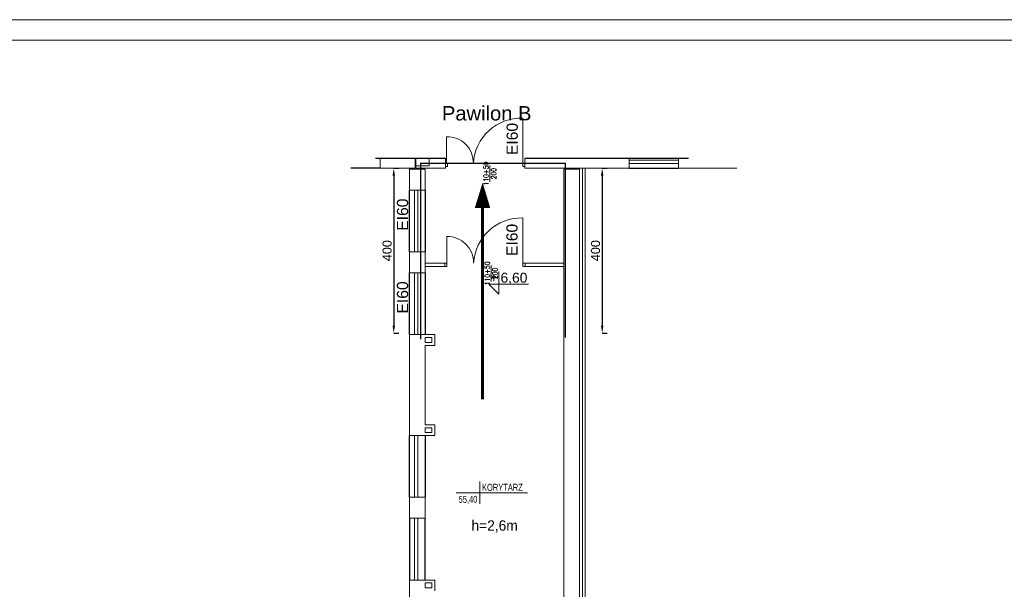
# Model space of a CAD drawing. Header units: millimetres. Extents: x 126553 to 403692, y -95821 to 38049.
# Tile 138 of 256: x 219146 to 221537, y 458 to 1841. Entities that reach past the tile are written whole.
import ezdxf
from ezdxf.enums import TextEntityAlignment as Align

# ---------------------------------------------------------------- set-up
doc = ezdxf.new("R2010")
doc.units = ezdxf.units.MM
doc.linetypes.add('ACAD_ISO02W100', pattern=[15, 12, -3])
for name, color, linetype, lineweight in [('_(06 GRUBA)', 7, 'Continuous', 40), ('A-opis', 7, 'Continuous', 18), ('docieplenie zew.', 6, 'Continuous', 18), ('ekspertyza', 7, 'Continuous', 30), ('ewakaucja', 3, 'Continuous', 50), ('OKNA', 7, 'Continuous', 13), ('opisy', 7, 'Continuous', 18), ('ramki', 250, 'Continuous', 13), ('WAW_P-POŻ', 10, 'Continuous', 9), ('WAW_ŚLUSARKA ALUMINIOWA OPIS PB', 7, 'Continuous', 9), ('WYMIAR', 7, 'Continuous', 18), ('ŚCIANY GRUBE', 7, 'Continuous', 20)]:
    doc.layers.add(name, color=color, linetype=linetype, lineweight=lineweight)
doc.layers.add('WENTYLE_WADLIWE', color=1, linetype='Continuous')
doc.layers.add('WIDOK', color=7, linetype='Continuous')
doc.styles.add('AR12', font='arial.ttf', dxfattribs={"height": 12})
doc.styles.add('Arial', font='arial.ttf')
doc.styles.add('OPIS', font='romans.shx', dxfattribs={"width": 0.8})
doc.styles.add('RS12', font='Romans', dxfattribs={"width": 0.75, "height": 12})
doc.styles.add('RS8', font='ROMANS.SHX', dxfattribs={"width": 0.75, "height": 8})
doc.styles.add('STYLE1', font='txt', dxfattribs={"width": 0.8})
doc.dimstyles.new('100 moje', dxfattribs={"dimtxt": 22, "dimasz": 12, "dimexe": 12, "dimexo": 20, "dimgap": 3, "dimtad": 1, "dimdec": 1, "dimrnd": 0.5, "dimtxsty": 'Standard', "dimblk1": 'ARCHTICK', "dimblk2": 'ARCHTICK', "dimsah": 1, "dimcen": 0.1, "dimdle": 10, "dimclrd": 256, "dimclre": 256, "dimclrt": 256, "dimadec": 0, "dimazin": 0, "dimtfac": 1, "dimtdec": 1, "dimtofl": 0, "dimtmove": 1, "dimatfit": 3, "dimfxl": 12, "dimfxlon": 1, "dimtolj": 1, "dimtzin": 0, "dimarcsym": 0})

# ---------------------------------------------------------------- blocks, each defined once
blk = doc.blocks.new('METKA')
for p, q in [((0, 26.9), (0, -26.9)), ((-57.4, 0), (115.4, 0))]:
    blk.add_line(p, q)
at = {"layer": 'opisy', "style": 'STYLE1', "width": 0.8, "flags": 4}
for tag, p in [('NUMER', (-6.1, 4.5)), ('POWIERZCHNIA', (-6, -24.6))]:
    blk.add_attdef(tag, text='', height=17, dxfattribs=at).set_placement(p, align=Align.RIGHT)
for tag, p in [('NAZWA', (5.3, 4.6)), ('POSADZKA', (5.6, -24.7))]:
    blk.add_attdef(tag, p, '', height=17, dxfattribs=at)
blk = doc.blocks.new('KOTA-WA')
at = {"color": 7}
for p, q in [((0, 27), (0, 0)), ((-12, 12), (0, 0)), ((-12, 12), (36, 12))]:
    blk.add_line(p, q, dxfattribs=at)
at = {"layer": 'A-opis', "color": 7, "style": 'RS12', "width": 0.6, "flags": 4}
blk.add_attdef('ZNAK', text='', height=8, dxfattribs=at).set_placement((-6.2, 19.7), align=Align.MIDDLE)
blk.add_attdef('RZEDNA', text='', height=10, dxfattribs=at).set_placement((2.1, 11.2), align=Align.BOTTOM_LEFT)
at = {"layer": 'A-opis', "color": 7, "style": 'RS8', "width": 0.6, "flags": 4}
blk.add_attdef('UWAGA', text='', height=7, dxfattribs=at).set_placement((3.8, 8.1), align=Align.TOP_LEFT)
blk = doc.blocks.new('A$C121B6CE3')
blk.add_lwpolyline([(0, -20), (0, 20)])
at = {"style": 'OPIS', "width": 0.8}
blk.add_attdef('Szerokość', text='', height=12, rotation=90, dxfattribs=at).set_placement((0, 0), align=Align.BOTTOM_CENTER)
blk.add_attdef('Wysokość', text='', height=12, rotation=90, dxfattribs=at).set_placement((3, 0), align=Align.TOP_CENTER)
blk = doc.blocks.new('*D2541')
at = {"layer": 'Defpoints', "color": 0, "linetype": 'Continuous', "lineweight": 60, "transparency": 16777216}
for p in [(220054.1, 1480.2), (220052.4, 1080.2), (220054.7, 1080.2)]:
    blk.add_point(p, dxfattribs=at)
at = {"layer": 'ekspertyza', "linetype": 'Continuous', "lineweight": -2, "transparency": 16777216}
for p, q in [((220054.7, 1480.2), (220066.7, 1480.2)), ((220054.7, 1462.2), (220054.7, 1098.2)), ((220054.7, 1080.2), (220066.7, 1080.2))]:
    blk.add_line(p, q, dxfattribs=at)
at = {"layer": 'ekspertyza', "linetype": 'Continuous', "lineweight": 60, "transparency": 16777216}
for points in [[(220051.7, 1462.2), (220057.7, 1462.2), (220054.7, 1480.2)], [(220051.7, 1098.2), (220057.7, 1098.2), (220054.7, 1080.2)]]:
    blk.add_solid(points, dxfattribs=at)
at = {"layer": 'ekspertyza', "linetype": 'Continuous', "lineweight": 20, "transparency": 16777216, "insert": (220038.5, 1280.2), "char_height": 22, "attachment_point": 5, "rotation": 90, "style": 'Arial'}
blk.add_mtext('\\A1;400', dxfattribs=at)
blk = doc.blocks.new('*D2542')
at = {"layer": 'Defpoints', "color": 0, "linetype": 'Continuous', "lineweight": 60, "transparency": 16777216}
for p in [(220560.1, 1480.2), (220558.4, 1080.2), (220560.7, 1080.2)]:
    blk.add_point(p, dxfattribs=at)
at = {"layer": 'ekspertyza', "linetype": 'Continuous', "lineweight": -2, "transparency": 16777216}
for p, q in [((220560.7, 1480.2), (220572.7, 1480.2)), ((220560.7, 1462.2), (220560.7, 1098.2)), ((220560.7, 1080.2), (220572.7, 1080.2))]:
    blk.add_line(p, q, dxfattribs=at)
at = {"layer": 'ekspertyza', "linetype": 'Continuous', "lineweight": 60, "transparency": 16777216}
for points in [[(220557.7, 1462.2), (220563.7, 1462.2), (220560.7, 1480.2)], [(220557.7, 1098.2), (220563.7, 1098.2), (220560.7, 1080.2)]]:
    blk.add_solid(points, dxfattribs=at)
at = {"layer": 'ekspertyza', "linetype": 'Continuous', "lineweight": 20, "transparency": 16777216, "insert": (220544.5, 1280.2), "char_height": 22, "attachment_point": 5, "rotation": 90, "style": 'Arial'}
blk.add_mtext('\\A1;400', dxfattribs=at)

msp = doc.modelspace()

# ---------------------------------------------------------------- linework, layer by layer
at = {"layer": '_(06 GRUBA)', "color": 3}
msp.add_lwpolyline([(220270.40075, 1445.66834, 0, 37.5, 0), (220270.14591, 1383.96563, 37.5, 37.5, 0)], format="xyseb", dxfattribs=at)
at = {"layer": 'docieplenie zew.', "color": 0}
msp.add_line((220519.21265, -154.77675), (220519.21265, 1480.2232), dxfattribs=at)
at = {"layer": 'ekspertyza', "color": 7, "linetype": 'Continuous', "lineweight": 20}
msp.add_line((220512.7544, -161.82137), (220512.7544, 1480.2232), dxfattribs=at)
at = {"layer": 'ewakaucja', "color": 3, "lineweight": 60}
msp.add_lwpolyline([(220270.01449, 1401.05734), (220270.01449, 919.2775)], dxfattribs=at)
at = {"layer": 'OKNA'}
for p, q in [((220626.21268, 1500.2232), (220746.21268, 1500.2232)), ((220626.21268, 1492.2232), (220746.21268, 1492.2232)), ((220105.21268, 1277.2232), (220105.21268, 1427.2232)), ((220113.21268, 1277.2232), (220113.21268, 1427.2232)), ((220105.21268, 1076.2232), (220105.21268, 1226.2232)), ((220113.21268, 1076.2232), (220113.21268, 1226.2232)), ((220105.21268, 681.2232), (220105.21268, 831.2232)), ((220113.21268, 681.2232), (220113.21268, 831.2232)), ((220105.21268, 630.2232), (220105.21268, 480.2232)), ((220113.21268, 630.2232), (220113.21268, 480.2232))]:
    msp.add_line(p, q, dxfattribs=at)
at = {"layer": 'opisy'}
for points in [[(220367.88222, 1492.06362), (220367.88222, 1602.06362)], [(220368.36901, 1249.65912), (220368.36901, 1359.65912)]]:
    msp.add_lwpolyline(points, dxfattribs=at)
at = {"layer": 'opisy', "color": 7}
for points in [[(220182.88222, 1492.06362), (220182.88222, 1557.06362)], [(220183.36901, 1249.65912), (220183.36901, 1314.65912)]]:
    msp.add_lwpolyline(points, dxfattribs=at)
for points in [[(220185.40108, 1484.26362), (220185.40108, 1492.06362), (220180.36336, 1492.06362), (220180.36336, 1484.26362)], [(220372.91514, 1484.26362), (220372.91514, 1492.06362), (220367.87742, 1492.06362), (220367.87742, 1484.26362)], [(220372.91994, 1492.06362), (220372.91994, 1484.26362), (220367.88222, 1484.26362), (220367.88222, 1492.06362)], [(220183.36901, 1249.65912), (220183.36901, 1241.85912), (220178.33129, 1241.85912), (220178.33129, 1249.65912)], [(220373.40673, 1249.65912), (220373.40673, 1241.85912), (220368.36901, 1241.85912), (220368.36901, 1249.65912)]]:
    msp.add_lwpolyline(points, close=True, dxfattribs=at)
at = {"layer": 'opisy'}
for centre in [(220364.1608, 1485.6688), (220364.64759, 1243.2643)]:
    msp.add_arc(centre, 116.4543, 88.16874464, 176.85214952, dxfattribs=at)
at = {"layer": 'opisy', "color": 7}
for centre in [(220184.19765, 1493.37905), (220184.68444, 1250.97456)]:
    msp.add_arc(centre, 63.69815, 358.81669913, 91.18330087, dxfattribs=at)
at = {"layer": 'ramki', "color": 0, "ltscale": 0.6}
for points in [[(214441.79757, 1841.19439), (227345.5129, 1841.19439), (227345.5129, -2358.80561), (214441.79757, -2358.80561)], [(214641.79757, 1791.19439), (227295.5129, 1791.19439), (227295.5129, -2308.80561), (214641.79757, -2308.80561)]]:
    msp.add_lwpolyline(points, close=True, dxfattribs=at)
at = {"layer": 'WAW_P-POŻ', "color": 1, "linetype": 'ACAD_ISO02W100', "ltscale": 2, "true_color": 0xff0000, "const_width": 3}
msp.add_lwpolyline([(220120.06958, 1065.22019), (220120.06958, 1492.22019), (220471.07679, 1492.22019), (220471.07679, 1069.17086)], dxfattribs=at)
at = {"layer": 'WIDOK'}
for p, q in [((220180.34456, 1503.79662), (220010.38945, 1503.79662)), ((220770.10178, 1504.0033), (220372.91994, 1504.0033)), ((220021.21268, 1480.2232), (219950.26596, 1480.2232)), ((220626.21268, 1480.2232), (220746.21268, 1480.2232)), ((220093.21268, 1277.2232), (220093.21268, 1427.2232)), ((220131.21268, 1427.2232), (220131.21268, 1277.2232)), ((220093.21268, 1076.2232), (220093.21268, 1226.2232)), ((220131.21268, 1226.2232), (220131.21268, 1076.2232)), ((220093.21268, 681.2232), (220093.21268, 831.2232)), ((220131.21268, 831.2232), (220131.21268, 681.2232)), ((220093.21268, 630.2232), (220093.21268, 480.2232)), ((220131.21268, 480.2232), (220131.21268, 630.2232))]:
    msp.add_line(p, q, dxfattribs=at)
at = {"layer": 'ŚCIANY GRUBE'}
for p, q in [((220021.21268, 1480.2232), (220021.21268, 1504.0033)), ((220106.21268, 1480.2232), (220106.21268, 1504.0033)), ((220108.21268, 1480.2232), (220108.21268, 1504.0033)), ((220108.21268, 1486.2232), (220140.21268, 1486.2232)), ((220140.21268, 1504.0033), (220140.21268, 1486.2232)), ((220180.34456, 1504.06185), (220180.34456, 1480.2232)), ((220372.91994, 1504.0033), (220372.91994, 1480.2232)), ((220626.21268, 1480.2232), (220626.21268, 1504.0033)), ((220746.21268, 1480.2232), (220746.21268, 1504.0033)), ((220021.21268, 1480.2232), (220106.21268, 1480.2232)), ((220093.21268, 1478.2232), (220131.21268, 1478.2232)), ((220093.21268, 1427.2232), (220093.21268, 1478.2232)), ((220108.21268, 1480.2232), (220146.21268, 1480.2232)), ((220131.21268, 1427.2232), (220131.21268, 1478.2232)), ((220146.21268, 1480.2232), (220180.34456, 1480.2232)), ((220372.91994, 1480.2232), (220626.21268, 1480.2232)), ((220467.21268, -166.7768), (220467.21268, 1478.2232)), ((220467.21268, 1478.2232), (220505.21268, 1478.2232)), ((220505.21268, -166.7768), (220505.21268, 1478.2232)), ((220746.21268, 1480.2232), (220887.85604, 1480.2232)), ((220093.21268, 1427.2232), (220131.21268, 1427.2232)), ((220093.21268, 1277.2232), (220131.21268, 1277.2232)), ((220093.21268, 1226.2232), (220093.21268, 1277.2232)), ((220131.21268, 1226.2232), (220131.21268, 1277.2232)), ((220178.33129, 1249.65912), (220131.70427, 1249.65912)), ((220373.40673, 1249.65912), (220467.70427, 1249.65912)), ((220093.21268, 1226.2232), (220131.21268, 1226.2232)), ((220178.33129, 1241.85912), (220131.70427, 1241.85912)), ((220373.40673, 1241.85912), (220467.70427, 1241.85912)), ((220093.21268, 1076.2232), (220131.21268, 1076.2232)), ((220093.21268, 831.2232), (220093.21268, 1076.2232)), ((220131.21268, 1076.2232), (220154.21268, 1076.2232)), ((220154.21268, 1050.2232), (220154.21268, 1076.2232)), ((220131.21268, 1069.2232), (220147.21268, 1069.2232)), ((220131.21268, 1057.2232), (220131.21268, 1069.2232)), ((220131.21268, 1057.2232), (220147.21268, 1057.2232)), ((220147.21268, 1057.2232), (220147.21268, 1069.2232)), ((220131.21268, 1050.2232), (220154.21268, 1050.2232)), ((220131.21268, 857.2232), (220131.21268, 1050.2232)), ((220131.21268, 857.2232), (220154.21268, 857.2232)), ((220131.21268, 838.2232), (220131.21268, 850.2232)), ((220131.21268, 850.2232), (220147.21268, 850.2232)), ((220131.21268, 838.2232), (220147.21268, 838.2232)), ((220147.21268, 838.2232), (220147.21268, 850.2232)), ((220154.21268, 831.2232), (220154.21268, 857.2232)), ((220093.21268, 831.2232), (220131.21268, 831.2232)), ((220131.21268, 831.2232), (220154.21268, 831.2232)), ((220093.21268, 681.2232), (220131.21268, 681.2232)), ((220093.21268, 630.2232), (220093.21268, 681.2232)), ((220131.21268, 630.2232), (220131.21268, 681.2232)), ((220093.21268, 630.2232), (220131.21268, 630.2232)), ((220093.21268, 480.2232), (220131.21268, 480.2232)), ((220093.21268, 235.2232), (220093.21268, 480.2232)), ((220131.21268, 480.2232), (220154.21268, 480.2232)), ((220154.21268, 454.2232), (220154.21268, 480.2232)), ((220131.21268, 473.2232), (220147.21268, 473.2232)), ((220131.21268, 461.2232), (220131.21268, 473.2232)), ((220131.21268, 461.2232), (220147.21268, 461.2232)), ((220147.21268, 461.2232), (220147.21268, 473.2232))]:
    msp.add_line(p, q, dxfattribs=at)
for points in [[(220178.33129, 1241.85912), (220178.33129, 1249.65912)], [(220373.40673, 1241.85912), (220373.40673, 1249.65912)]]:
    msp.add_lwpolyline(points, dxfattribs=at)

# ---------------------------------------------------------------- block references
at = {"layer": 'A-opis'}
ref = msp.add_blockref('KOTA-WA', (220309.65384, 1174.9323), dxfattribs=dict(at, xscale=2, yscale=2, zscale=2))
ref.add_attrib('ZNAK', '+', dxfattribs={"layer": '0', "color": 101, "height": 24, "style": 'AR12', "flags": 4}).set_placement((220297.29162, 1195.36248), align=Align.BOTTOM_CENTER)
ref.add_attrib('RZEDNA', '6,60', dxfattribs={"layer": '0', "color": 101, "height": 24, "style": 'AR12', "flags": 4}).set_placement((220313.86999, 1195.36248), align=Align.BOTTOM_LEFT)
at = {"layer": 'opisy'}
ref = msp.add_blockref('METKA', (220263.5947, 692.39746), dxfattribs=at)
ref.add_attrib('NAZWA', 'KORYTARZ', (220268.93595, 696.95645), dxfattribs={"height": 17, "style": 'STYLE1', "width": 0.8, "flags": 4})
ref.add_attrib('POWIERZCHNIA', '55,40', dxfattribs={"height": 17, "style": 'STYLE1', "width": 0.8, "flags": 4}).set_placement((220257.5537, 667.75969), align=Align.RIGHT)
at = {"layer": 'WAW_ŚLUSARKA ALUMINIOWA OPIS PB', "color": 7}
ref = msp.add_blockref('A$C121B6CE3', (220288.16262, 1467.38523), dxfattribs=dict(at, xscale=-1, rotation=180))
ref.add_attrib('Szerokość', '110+50', dxfattribs={"layer": '0', "color": 7, "height": 12, "rotation": 90, "style": 'OPIS', "width": 0.8}).set_placement((220288.16262, 1467.38523), align=Align.BOTTOM_CENTER)
ref.add_attrib('Wysokość', '200', dxfattribs={"layer": '0', "color": 7, "height": 12, "rotation": 90, "style": 'OPIS', "width": 0.8}).set_placement((220291.16262, 1467.38523), align=Align.TOP_CENTER)
ref = msp.add_blockref('A$C121B6CE3', (220291.17307, 1224.98074), dxfattribs=dict(at, xscale=-1, rotation=180))
ref.add_attrib('Szerokość', '110+50', dxfattribs={"layer": '0', "color": 7, "height": 12, "rotation": 90, "style": 'OPIS', "width": 0.8}).set_placement((220291.17307, 1224.98074), align=Align.BOTTOM_CENTER)
ref.add_attrib('Wysokość', '200', dxfattribs={"layer": '0', "color": 7, "height": 12, "rotation": 90, "style": 'OPIS', "width": 0.8}).set_placement((220294.17307, 1224.98074), align=Align.TOP_CENTER)

# ---------------------------------------------------------------- texts
at = {"layer": 'WENTYLE_WADLIWE', "color": 1, "true_color": 0xff0000, "char_height": 27.2, "width": 44.4174403, "attachment_point": 1, "rotation": 90, "style": 'Arial'}
for insert in [(220328.51467, 1512.44057), (220062.27704, 1328.57831), (220328.00666, 1267.22114), (220062.27704, 1127.57831)]:
    msp.add_mtext('{\\C1;EI60}', dxfattribs=dict(at, insert=insert))
at = {"layer": 'WYMIAR', "color": 5, "insert": (220171.53448, 1631.36844), "char_height": 35, "width": 445.967337, "attachment_point": 1}
msp.add_mtext('{\\fArial|b0|i0|c238|p34;Pawilon B}', dxfattribs=at)
at = {"layer": 'WYMIAR', "insert": (220243.3024, 625.25985), "char_height": 25, "width": 419.0808, "attachment_point": 1}
msp.add_mtext('h=2,6m', dxfattribs=at)

# ---------------------------------------------------------------- dimensions: what is measured, and where the dimension line sits
at = {"layer": 'ekspertyza', "color": 7, "linetype": 'Continuous', "lineweight": 20}
for base, p1, p2, picture, middle in [((220054.71296, 1080.22704), (220054.11857, 1480.2232), (220052.36611, 1080.22704), '*D2541', (220038.48035, 1280.22512)), ((220560.72238, 1080.22704), (220560.12799, 1480.2232), (220558.37553, 1080.22704), '*D2542', (220544.48977, 1280.22512))]:
    dim = msp.add_linear_dim(base=base, p1=p1, p2=p2, angle=90, dimstyle='100 moje', override={"dimasz": 18, "dimgap": 5, "dimtxsty": 'Arial'}, dxfattribs=at)
    dim.commit()
    dim.dimension.update_dxf_attribs({"geometry": picture, "text_midpoint": middle})

doc.saveas('drawing.dxf')
